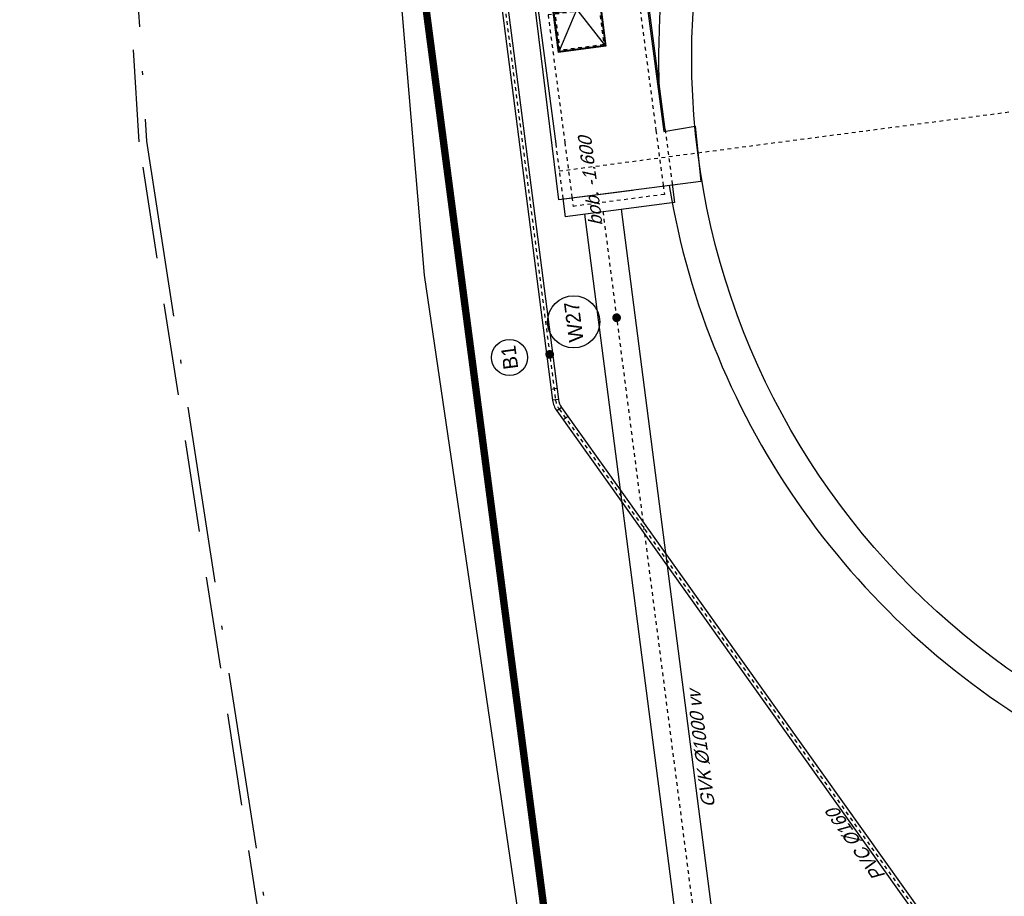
# Model space of a CAD drawing. Header units: metres. Extents: x 118052 to 118564, y 454784 to 455719.
# Tile 35 of 160: x 118151 to 118178, y 455265 to 455289. Entities that reach past the tile are written whole.
import ezdxf
from ezdxf.enums import TextEntityAlignment as Align

# ---------------------------------------------------------------- set-up
doc = ezdxf.new("R2010")
doc.units = ezdxf.units.M
doc.header["$LTSCALE"] = 0.5
for name, pattern in [('ACAD_ISO10W100', [18, 12, -3, 0, -3]), ('DASHED', [19.05, 12.7, -6.35]), ('DASHED2', [0.375, 0.25, -0.125]), ('Tauw_HIDDEN3', [2.8, 2, -0.8]), ('Tauw_L_Center1', [13, 8, -1.67, 1.66, -1.67]), ('Tauw_L_Center2', [6.499, 4, -0.833, 0.833, -0.833]), ('Tauw_Stramien', [13, 8, -1.67, 1.66, -1.67])]:
    doc.linetypes.add(name, pattern=pattern)
for name, color, linetype in [('_gebouwen', 7, 'Continuous'), ('_verharding', 7, 'Continuous'), ('BL00_WERKGRENS', 5, 'DASHED2'), ('EL_N_A_EB00----REVISIE~-_-----', 1, 'Continuous'), ('Grens', 1, 'ACAD_ISO10W100'), ('KABELLOOP', 6, 'Continuous'), ('Koningsstal VIEUWPORT', 254, 'Continuous'), ('ZU_B_N_MB00X---ALG_Stramien~-_-----', 6, 'Tauw_Stramien'), ('ZU_N_-_AL999---LB_pvc160_zgr00__18_^200~-_-----', 7, 'Continuous'), ('ZU_N_-_AL999---LB_pvc160_zgr00__20_^200~M_-----', 7, 'Continuous'), ('ZU_N_-_AL999---LW_gvk1000_vgr05__18_^200~-_-----', 7, 'Continuous'), ('ZU_N_-_AL999---LW_gvk1000_vgr05__18_^200~N_-----', 7, 'Continuous'), ('ZU_N_-_AL999---LW_gvk1000_vgr05__20_^200~M_-----', 7, 'Continuous'), ('ZU_N_-_EL999---LB_pvc160_zgr00~H_-----', 2, 'Tauw_L_Center2'), ('ZU_N_-_EL999---LB_pvc160_zgr00~W_-----', 8, 'Continuous'), ('ZU_N_-_EL999---LW_gvk1000_vgr05~H_-----', 2, 'Tauw_L_Center1'), ('ZU_N_-_EL999---LW_gvk1000_vgr05~W_-----', 2, 'Continuous'), ('ZU_N_-_ML999---LB_pvc160_zgr00__20_^200~M_-----', 7, 'Continuous'), ('ZU_N_-_ML999---LW_gvk1000_vgr05__20_^200~M_-----', 7, 'Continuous'), ('ZU_N_A_EB00----VLAKLUIK1om~-_-----', 7, 'Continuous'), ('ZU_N_A_EB00----VLAKLUIK~-_-----', 7, 'Continuous'), ('ZU_N_A_EB00--E-BETON~-_-----', 7, 'Continuous'), ('ZU_N_H_EB00--E-BETON~-_-----', 7, 'Tauw_HIDDEN3')]:
    doc.layers.add(name, color=color, linetype=linetype)
doc.layers.add('_hekwerk', color=7, linetype='Continuous', lineweight=50)
doc.styles.add('tcb_isocp', font='tcb_isocp.shx')

# ---------------------------------------------------------------- blocks, each defined once
blk = doc.blocks.new('A$C5A8F6FD9')
at = {"layer": 'ZU_N_A_EB00----VLAKLUIK1om~-_-----', "flags": 128}
for points in [[(4280, 2155), (3220, 2155), (3220, 3415), (4280, 3415), (4280, 2155)], [(11420, 2155), (12480, 2155), (12480, 3415), (11420, 3415), (11420, 2155)]]:
    blk.add_lwpolyline(points, dxfattribs=at)
at = {"layer": 'ZU_N_A_EB00----VLAKLUIK~-_-----', "flags": 128}
for points in [[(4300, 2135), (3200, 2135), (3200, 3435), (4300, 3435)], [(11400, 2135), (12500, 2135), (12500, 3435), (11400, 3435)]]:
    blk.add_lwpolyline(points, close=True, dxfattribs=at)
for points in [[(3200, 2135), (4300, 2785), (3200, 3435)], [(12500, 2135), (11400, 2785), (12500, 3435)]]:
    blk.add_lwpolyline(points, dxfattribs=at)
at = {"layer": 'ZU_N_A_EB00--E-BETON~-_-----'}
for p, q in [((-1250, 835), (-1250, 3835)), ((-750, 3835), (-1250, 3835)), ((12700, 3835), (750, 3835)), ((12700, 835), (12700, 3835)), ((-750, 835), (-1250, 835)), ((750, 835), (12700, 835))]:
    blk.add_line(p, q, dxfattribs=at)
at = {"layer": 'ZU_N_H_EB00--E-BETON~-_-----'}
for p, q in [((750, 3835), (-750, 3835)), ((-1000, 1085), (-1000, 3585)), ((-750, 3585), (-1000, 3585)), ((750, 3585), (-750, 3585)), ((4250, 3585), (750, 3585)), ((4250, 1085), (4250, 3585)), ((4500, 1085), (4500, 3585)), ((11200, 3585), (4500, 3585)), ((11200, 1085), (11200, 3585)), ((11450, 1085), (11450, 3585)), ((12450, 3585), (11450, 3585)), ((12450, 1085), (12450, 3585)), ((-750, 1085), (-1000, 1085)), ((750, 1085), (-750, 1085)), ((4250, 1085), (750, 1085)), ((4500, 1085), (11200, 1085)), ((12450, 1085), (11450, 1085)), ((750, 835), (-750, 835))]:
    blk.add_line(p, q, dxfattribs=at)
at = {"layer": 'ZU_N_H_EB00--E-BETON~-_-----', "flags": 128}
for points in [[(4250, 2185), (3250, 2185), (3250, 3385), (4250, 3385), (4250, 2185)], [(11450, 2185), (12450, 2185), (12450, 3385), (11450, 3385), (11450, 2185)]]:
    blk.add_lwpolyline(points, dxfattribs=at)
blk = doc.blocks.new('A$C6DFC50BF')
at = {"layer": 'KABELLOOP', "linetype": 'DASHED', "const_width": 200}
blk.add_lwpolyline([(114096, 21708), (-5706, 21708)], dxfattribs=at)
blk = doc.blocks.new('Leidingen')
at = {"layer": 'ZU_B_N_MB00X---ALG_Stramien~-_-----'}
blk.add_line((-163547.2, 78541.2), (-163544.3, 32257.6), dxfattribs=at)
at = {"layer": 'ZU_N_-_EL999---LB_pvc160_zgr00~H_-----'}
blk.add_lwpolyline([(-188326.3, 428), (-188330.9, 4822.3, -0.4142136), (-187771.5, 5382.9), (-138780.5, 5434.3, 0.4139341), (-138221.1, 5994.4), (-138227, 68533.4, 0.1989124), (-138391.1, 68929.4), (-148707.2, 79243.6, 0.1983621), (-149102, 79407.5), (-169703.5, 79449.2, 0.123322), (-169967.6, 79383.6), (-194911.9, 66117.4)], format="xyb", dxfattribs=at)
at = {"layer": 'ZU_N_-_EL999---LB_pvc160_zgr00~W_-----', "linetype": 'Continuous'}
for p, q in [((-169703.6, 79369.2), (-169703.3, 79529.2)), ((-169403.6, 79368.6), (-169403.3, 79528.6)), ((-170194.9, 79172.1), (-170270, 79313.4)), ((-169930, 79313), (-170005.1, 79454.3))]:
    blk.add_line(p, q, dxfattribs=at)
at = {"layer": 'ZU_N_-_EL999---LB_pvc160_zgr00~W_-----'}
for points in [[(-188246.3, 428), (-188250.9, 4822.4, -0.4142136), (-187771.4, 5302.9), (-138780.4, 5354.3, 0.4139341), (-138141.1, 5994.4), (-138147, 68533.4, 0.1989124), (-138334.5, 68985.9), (-148650.6, 79300.1, 0.1983621), (-149101.9, 79487.5), (-169703.3, 79529.2, 0.123322), (-170005.1, 79454.3), (-194949.5, 66188.1)], [(-188406.3, 427.9), (-188410.9, 4822.2, -0.4142136), (-187771.6, 5462.9), (-138780.6, 5514.3, 0.4139341), (-138301.1, 5994.3), (-138307, 68533.4, 0.1989124), (-138447.6, 68872.8), (-148763.8, 79187, 0.1983621), (-149102.2, 79327.5), (-169703.6, 79369.2, 0.123322), (-169930, 79313), (-194874.3, 66046.8)]]:
    blk.add_lwpolyline(points, format="xyb", dxfattribs=at)
at = {"layer": 'ZU_N_-_EL999---LW_gvk1000_vgr05~H_-----'}
blk.add_lwpolyline([(-164797, 77508.2), (-190718.4, 77558)], dxfattribs=at)
at = {"layer": 'ZU_N_-_EL999---LW_gvk1000_vgr05~W_-----'}
for points in [[(-164797, 78008.2), (-190718.4, 78058)], [(-164797, 77008.2), (-190718.4, 77058)]]:
    blk.add_lwpolyline(points, dxfattribs=at)
at = {"layer": 'ZU_N_-_ML999---LB_pvc160_zgr00__20_^200~M_-----', "flags": 128}
blk.add_lwpolyline([(-168456.5, 79446.7, 0, 0, 0), (-168463.1, 79326.9, 0, 91.8, 0), (-168462.6, 79336, 91.8, 169.7, 0), (-168461.1, 79361.9, 169.7, 221.7, 0), (-168459, 79400.8, 221.7, 240, 0), (-168456.5, 79446.7, 240, 221.7, 0), (-168453.9, 79492.5, 221.7, 169.7, 0), (-168451.8, 79531.4, 169.7, 91.8, 0), (-168450.3, 79557.4, 91.8, 0, 0), (-168449.8, 79566.5, 0, 0, 0), (-168456.5, 79446.7, 0, 0, 0), (-168423, 80053.1, 0, 0, 0)], format="xyseb", dxfattribs=at)
at = {"layer": 'ZU_N_-_ML999---LB_pvc160_zgr00__20_^200~M_-----'}
blk.add_circle((-168396, 80541.4), 489.1, dxfattribs=at)
at = {"layer": 'ZU_N_-_ML999---LW_gvk1000_vgr05__20_^200~M_-----', "flags": 128}
blk.add_lwpolyline([(-167704.1, 77513.7, 0, 0, 0), (-167708.3, 77393.8, 0, 91.8, 0), (-167708, 77403, 91.8, 169.7, 0), (-167707.1, 77428.9, 169.7, 221.7, 0), (-167705.7, 77467.9, 221.7, 240, 0), (-167704.1, 77513.7, 240, 221.7, 0), (-167702.6, 77559.6, 221.7, 169.7, 0), (-167701.2, 77598.6, 169.7, 91.8, 0), (-167700.3, 77624.5, 91.8, 0, 0), (-167700, 77633.7, 0, 0, 0), (-167704.1, 77513.7, 0, 0, 0), (-167688.1, 77977.6, 0, 0, 0)], format="xyseb", dxfattribs=at)
at = {"layer": 'ZU_N_-_ML999---LW_gvk1000_vgr05__20_^200~M_-----'}
blk.add_circle((-167663.7, 78685.6), 708.4, dxfattribs=at)
at = {"layer": 'EL_N_A_EB00----REVISIE~-_-----'}
blk.add_blockref('A$C6DFC50BF', (-262229.9, 59850.1), dxfattribs=at)
at = {"layer": 'ZU_N_-_AL999---LB_pvc160_zgr00__18_^200~-_-----', "style": 'tcb_isocp', "oblique": 20.00024}
blk.add_text('PVC %%129160', height=360, rotation=28.00545, dxfattribs=at).set_placement((-183684, 72218.1))
at = {"layer": 'ZU_N_-_AL999---LB_pvc160_zgr00__20_^200~M_-----', "style": 'tcb_isocp'}
blk.add_text('B1', height=400, dxfattribs=at).set_placement((-168396, 80541.4), align=Align.MIDDLE)
at = {"layer": 'ZU_N_-_AL999---LW_gvk1000_vgr05__18_^200~-_-----', "style": 'tcb_isocp', "oblique": 20.00024}
blk.add_text('GVK %%1291000 vv', height=360, rotation=359.88987, dxfattribs=at).set_placement((-181236.9, 76587))
at = {"layer": 'ZU_N_-_AL999---LW_gvk1000_vgr05__18_^200~N_-----', "style": 'tcb_isocp', "oblique": 20.00024}
blk.add_text('bob. -1.600', height=360, rotation=359.88987, dxfattribs=at).set_placement((-165162.8, 77563.6))
at = {"layer": 'ZU_N_-_AL999---LW_gvk1000_vgr05__20_^200~M_-----', "style": 'tcb_isocp'}
blk.add_text('W27', height=400, dxfattribs=at).set_placement((-167663.7, 78685.6), align=Align.MIDDLE)

msp = doc.modelspace()

# ---------------------------------------------------------------- linework, layer by layer
msp.add_lwpolyline([(118168.033, 455284.172), (118166.034, 455283.913), (118164.398, 455297.256), (118164.269, 455297.24), (118162.242, 455312.585)])
at = {"layer": '_gebouwen'}
msp.add_lwpolyline([(118169.88, 455284.412), (118166.034, 455283.913), (118164.398, 455297.256), (118167.312, 455297.617), (118168.877, 455285.764), (118169.728, 455285.915)], close=True, dxfattribs=at)
msp.add_circle((118189.938, 455287.777), 20.301, dxfattribs=at)
at = {"layer": '_hekwerk', "lineweight": -2}
msp.add_lwpolyline([(118271.822, 455327.372), (118271.786, 455334.587), (118269.558, 455347.086), (118266.916, 455360.435), (118264.179, 455377.589), (118261.905, 455395.088), (118155.656, 455382.243), (118160.288, 455306.62), (118162.379, 455281.874), (118167.107, 455249.728), (118171.917, 455216.499), (118172.227, 455212.736), (118173.912, 455200.03), (118178.156, 455171.751), (118179.927, 455159.531), (118195.458, 455159.382), (118211.563, 455159.423), (118222.611, 455159.64), (118292.649, 455168.53), (118294.119, 455171.383), (118292.823, 455193.84), (118292.216, 455198.358)], dxfattribs=at)
at = {"layer": '_verharding'}
for start, end in [(71.8324, 183.294), (189.4356, 293.2798)]:
    msp.add_arc((118189.938, 455287.777), 21.201, start, end, dxfattribs=at)
at = {"layer": 'BL00_WERKGRENS', "color": 0, "ltscale": 20}
msp.add_lwpolyline([(118166.041, 455211.92), (118154.653, 455285.486), (118151.411, 455337.094)], dxfattribs=at)
at = {"layer": 'Grens', "color": 0, "ltscale": 0.8}
msp.add_lwpolyline([(118151.61, 455337.106), (118154.852, 455285.508), (118175.843, 455149.912), (118200.242, 455148.022), (118218.316, 455148.688), (118255.06, 455153.495), (118260.058, 455154.209), (118295.016, 455158.783), (118303.72, 455159.82), (118300.77, 455193.851), (118299.452, 455203.636), (118297.465, 455203.375), (118296.686, 455209.141), (118296.051, 455214.404), (118295.183, 455223.332), (118297.129, 455223.573), (118295.905, 455236.571), (118293.32, 455256.334), (118287.853, 455288.525), (118283.197, 455313.669), (118281.487, 455316.075), (118280.197, 455323.406), (118280.197, 455323.406), (118279.497, 455328.397)], dxfattribs=at)

# ---------------------------------------------------------------- block references
at = {"layer": '_gebouwen', "xscale": 0.0009975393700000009, "yscale": 0.0009975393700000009, "zscale": 0.0009975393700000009, "rotation": 97.46987594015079}
msp.add_blockref('A$C5A8F6FD9', (118169.838, 455285.192), dxfattribs=at)
at = {"layer": 'Koningsstal VIEUWPORT', "color": 6, "xscale": 0.0009975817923, "yscale": 0.0009975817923, "zscale": 0.0009975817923, "rotation": 97.46987594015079}
msp.add_blockref('Leidingen', (118222.52, 455456.651), dxfattribs=at)

doc.saveas('drawing.dxf')
